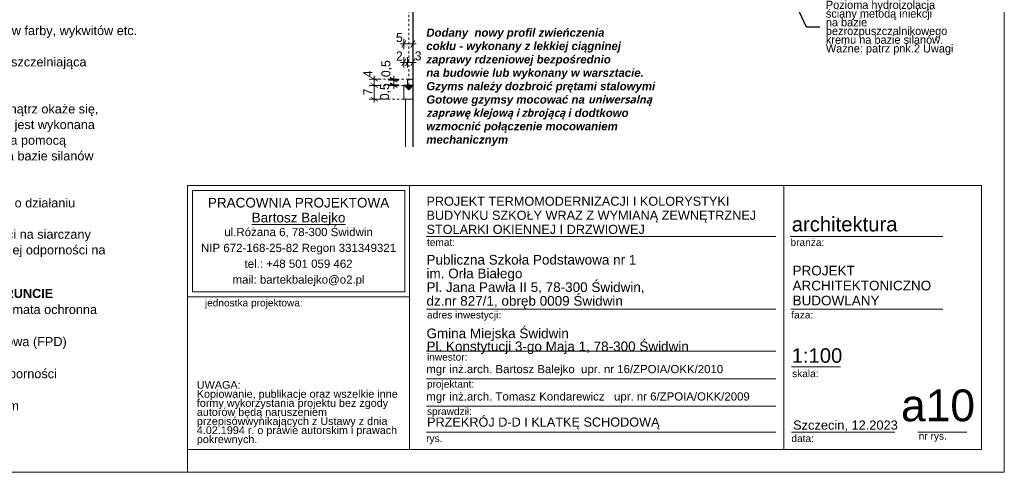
# Model space of a CAD drawing. Extents: x -396299 to -11759, y -15022 to 18278.
# Tile 122 of 205: x -152852 to -131154, y -15022 to -5062. Entities that reach past the tile are written whole.
import ezdxf

# ---------------------------------------------------------------- set-up
doc = ezdxf.new("R2010")
doc.units = 0
doc.header["$MEASUREMENT"] = 0
doc.linetypes.add('Hidden Line', pattern=[100, 50, -50])
doc.layers.add('Arch opisy', color=7, linetype='Continuous')
doc.layers.add('Arch wymiary', color=7, linetype='Continuous')
doc.layers.add('Arch opisy_Nr_Pióra__3', color=7, linetype='Continuous', lineweight=20, true_color=0xff6600)
for name, color, linetype, lineweight in [('Arch opisy_Nr_Pióra__5', 7, 'Continuous', 13), ('ARCH TABELA_Nr_Pióra__1', 7, 'Continuous', 25), ('ARCH TABELA_Nr_Pióra__21', 7, 'Continuous', 13), ('ARCH TABELA_Nr_Pióra__7', 7, 'Continuous', 13), ('Arch wymiary_Nr_Pióra__21', 7, 'Continuous', 13), ('Arch wymiary_Nr_Pióra__5', 7, 'Continuous', 13), ('INWENT.ŚCIANY_Nr_Pióra__1', 7, 'Continuous', 25), ('INWENT.ŚCIANY_Nr_Pióra__21', 7, 'Continuous', 13)]:
    doc.layers.add(name, color=color, linetype=linetype, lineweight=lineweight)
doc.styles.add('GENERATED_STYLE_1', font='txt')
doc.styles.add('GENERATED_STYLE_10', font='arial.ttf')
doc.styles.add('GENERATED_STYLE_3', font='txt')
doc.styles.add('GENERATED_STYLE_5', font='arial.ttf')
doc.styles.add('GENERATED_STYLE_6', font='arial.ttf')
doc.styles.add('GENERATED_STYLE_7', font='arial.ttf')
doc.styles.add('GENERATED_STYLE_8', font='arial.ttf')
doc.dimstyles.new('GENERATED_STYLE__11', dxfattribs={"dimtxt": 0.18, "dimasz": 109.44, "dimexe": 0.18, "dimexo": 0.0625, "dimgap": 0.09, "dimtad": 0, "dimtih": 1, "dimtoh": 1, "dimdec": 4, "dimzin": 0, "dimdsep": 46, "dimcen": 0.09, "dimadec": 0, "dimazin": 0, "dimtfac": 1, "dimtdec": 4, "dimtmove": 0, "dimatfit": 3, "dimldrblk": 'ARROWHEAD_11', "dimfxl": 0, "dimtolj": 1, "dimtzin": 0, "dimarcsym": 0})
doc.dimstyles.new('GENERATED_STYLE__3', dxfattribs={"dimtxt": 200, "dimasz": 114, "dimexe": 0.18, "dimexo": 0, "dimgap": 0.09, "dimtad": 1, "dimdec": 0, "dimlfac": 0.1, "dimzin": 0, "dimdsep": 46, "dimtxsty": 'GENERATED_STYLE_1', "dimblk": 'ARROWHEAD_2', "dimblk1": 'ARROWHEAD_2', "dimblk2": 'ARROWHEAD_2', "dimcen": 0.09, "dimclrd": 7, "dimclre": 7, "dimclrt": 7, "dimazin": 0, "dimtfac": 1, "dimtdec": 4, "dimtmove": 2, "dimatfit": 3, "dimfxl": 0, "dimtolj": 1, "dimtzin": 0, "dimarcsym": 0})
doc.dimstyles.new('GENERATED_STYLE__4', dxfattribs={"dimtxt": 200, "dimasz": 114, "dimexe": 0.18, "dimexo": 0, "dimgap": 0.09, "dimtad": 1, "dimdec": 0, "dimlfac": 0.1, "dimzin": 0, "dimdsep": 46, "dimtxsty": 'GENERATED_STYLE_1', "dimblk": 'ARROWHEAD_2', "dimblk1": 'ARROWHEAD_2', "dimblk2": 'ARROWHEAD_2', "dimcen": 0.09, "dimclrd": 7, "dimclre": 7, "dimclrt": 7, "dimazin": 0, "dimtfac": 1, "dimtdec": 4, "dimtmove": 0, "dimatfit": 3, "dimfxl": 0, "dimtolj": 1, "dimtzin": 0, "dimarcsym": 0})
doc.dimstyles.new('GENERATED_STYLE__5', dxfattribs={"dimtxt": 200, "dimasz": 114, "dimexe": 0.18, "dimexo": 0, "dimgap": 0.09, "dimtad": 1, "dimtih": 1, "dimtoh": 1, "dimdec": 0, "dimlfac": 0.1, "dimzin": 0, "dimdsep": 46, "dimtxsty": 'GENERATED_STYLE_1', "dimblk": 'ARROWHEAD_2', "dimblk1": 'ARROWHEAD_2', "dimblk2": 'ARROWHEAD_2', "dimcen": 0.09, "dimclrd": 7, "dimclre": 7, "dimclrt": 7, "dimazin": 0, "dimtfac": 1, "dimtdec": 4, "dimtmove": 0, "dimatfit": 3, "dimfxl": 0, "dimtolj": 1, "dimtzin": 0, "dimarcsym": 0})

# ---------------------------------------------------------------- blocks, each defined once
blk = doc.blocks.new('Linia_188', base_point=(-144278, -6602))
at = {"layer": 'Arch opisy_Nr_Pióra__3', "linetype": 'Continuous'}
blk.add_hatch(color=256, dxfattribs=at).paths.add_polyline_path([(-144278, -6602), (-144378, -6502), (-144178, -6502)], flags=0)
at = {"layer": 'Arch opisy_Nr_Pióra__3', "linetype": 'Hidden Line'}
blk.add_line((-144278, -6502), (-144278, -3928), dxfattribs=at)
at = {"layer": 'Arch opisy_Nr_Pióra__3', "linetype": 'Continuous'}
for p, q in [((-144278, -6602), (-144378, -6502)), ((-144378, -6502), (-144178, -6502)), ((-144278, -6602), (-144178, -6502))]:
    blk.add_line(p, q, dxfattribs=at)
blk = doc.blocks.new('*D751')
at = {"layer": 'Arch wymiary_Nr_Pióra__5', "linetype": 'Continuous'}
for p, q in [((-145113, -6469), (-144963, -6556)), ((-144925, -6512), (-145150, -6512)), ((-145038, -6812), (-145038, -6512)), ((-144925, -6812), (-145150, -6812)), ((-145113, -6769), (-144963, -6856)), ((-145038, -6886), (-145038, -6812))]:
    blk.add_line(p, q, dxfattribs=at)
at = {"layer": 'Arch wymiary_Nr_Pióra__21', "char_height": 200, "attachment_point": 7, "rotation": 90, "style": 'GENERATED_STYLE_1'}
for s, insert in [('{4}', (-145078, -6329)), ('{7}', (-145078, -6726))]:
    blk.add_mtext(s, dxfattribs=dict(at, insert=insert))
blk = doc.blocks.new('ARROWHEAD_2')
at = {"color": 0, "linetype": 'Continuous', "lineweight": 0}
for p, q in [((0, 0), (-1, 0)), ((-0.38, -0.66), (0.38, 0.66))]:
    blk.add_line(p, q, dxfattribs=at)
blk = doc.blocks.new('*D752')
at = {"layer": 'Arch wymiary_Nr_Pióra__5', "linetype": 'Continuous'}
for p, q in [((-144925, -6372), (-145150, -6372)), ((-144963, -6416), (-145113, -6329)), ((-145113, -6469), (-144963, -6556)), ((-145038, -6372), (-145038, -6299)), ((-145038, -6512), (-145038, -6372)), ((-144925, -6512), (-145150, -6512))]:
    blk.add_line(p, q, dxfattribs=at)
at = {"layer": 'Arch wymiary_Nr_Pióra__21', "char_height": 200, "attachment_point": 7, "rotation": 90, "style": 'GENERATED_STYLE_1'}
for s, insert in [('{4}', (-145078, -6329)), ('{7}', (-145078, -6726))]:
    blk.add_mtext(s, dxfattribs=dict(at, insert=insert))
blk = doc.blocks.new('*D753')
at = {"layer": 'Arch wymiary_Nr_Pióra__5', "linetype": 'Continuous'}
for p, q in [((-144497, -6492), (-144722, -6492)), ((-144685, -6449), (-144535, -6536)), ((-144535, -6556), (-144685, -6469)), ((-144610, -6492), (-144610, -6419)), ((-144610, -6512), (-144610, -6492)), ((-144497, -6512), (-144722, -6512)), ((-144610, -6586), (-144610, -6512))]:
    blk.add_line(p, q, dxfattribs=at)
at = {"layer": 'Arch wymiary_Nr_Pióra__21', "insert": (-144674, -6832), "char_height": 200, "attachment_point": 7, "rotation": 90, "style": 'GENERATED_STYLE_1'}
blk.add_mtext('{0,5}', dxfattribs=at)
blk = doc.blocks.new('*D754')
at = {"layer": 'Arch wymiary_Nr_Pióra__5', "linetype": 'Continuous'}
for p, q in [((-144497, -6372), (-144722, -6372)), ((-144497, -6392), (-144722, -6392)), ((-144685, -6329), (-144535, -6416)), ((-144535, -6436), (-144685, -6349)), ((-144610, -6372), (-144610, -6299)), ((-144610, -6392), (-144610, -6372)), ((-144610, -6466), (-144610, -6392))]:
    blk.add_line(p, q, dxfattribs=at)
at = {"layer": 'Arch wymiary_Nr_Pióra__21', "insert": (-144645, -6325), "char_height": 200, "attachment_point": 7, "rotation": 90, "style": 'GENERATED_STYLE_1'}
blk.add_mtext('{0,5}', dxfattribs=at)
blk = doc.blocks.new('*D755')
at = {"layer": 'Arch wymiary_Nr_Pióra__5', "linetype": 'Continuous'}
for p, q in [((-144462, -5596), (-144389, -5596)), ((-144346, -5521), (-144432, -5671)), ((-144389, -5709), (-144389, -5484)), ((-144389, -5596), (-144189, -5596)), ((-144232, -5671), (-144146, -5521)), ((-144189, -5709), (-144189, -5484)), ((-144189, -5596), (-144116, -5596))]:
    blk.add_line(p, q, dxfattribs=at)
at = {"layer": 'Arch wymiary_Nr_Pióra__21', "insert": (-144560, -5556), "char_height": 200, "attachment_point": 7, "style": 'GENERATED_STYLE_1'}
blk.add_mtext('{5}', dxfattribs=at)
blk = doc.blocks.new('*D756')
at = {"layer": 'Arch wymiary_Nr_Pióra__5', "linetype": 'Continuous'}
for p, q in [((-144462, -6001), (-144389, -6001)), ((-144346, -5926), (-144432, -6076)), ((-144389, -6114), (-144389, -5889)), ((-144389, -6001), (-144309, -6001)), ((-144266, -5926), (-144352, -6076)), ((-144309, -6114), (-144309, -5889))]:
    blk.add_line(p, q, dxfattribs=at)
at = {"layer": 'Arch wymiary_Nr_Pióra__21', "char_height": 200, "attachment_point": 7, "style": 'GENERATED_STYLE_1'}
for s, insert in [('{2}', (-144560, -5961)), ('{3}', (-144146, -5961))]:
    blk.add_mtext(s, dxfattribs=dict(at, insert=insert))
blk = doc.blocks.new('*D757')
at = {"layer": 'Arch wymiary_Nr_Pióra__5', "linetype": 'Continuous'}
for p, q in [((-144266, -5926), (-144352, -6076)), ((-144309, -6114), (-144309, -5889)), ((-144309, -6001), (-144189, -6001)), ((-144232, -6076), (-144146, -5926)), ((-144189, -6114), (-144189, -5889)), ((-144189, -6001), (-144116, -6001))]:
    blk.add_line(p, q, dxfattribs=at)
at = {"layer": 'Arch wymiary_Nr_Pióra__21', "char_height": 200, "attachment_point": 7, "style": 'GENERATED_STYLE_1'}
for s, insert in [('{2}', (-144560, -5961)), ('{3}', (-144146, -5961))]:
    blk.add_mtext(s, dxfattribs=dict(at, insert=insert))
blk = doc.blocks.new('ARROWHEAD_11')
at = {"color": 0, "linetype": 'Continuous', "lineweight": 0}
blk.add_line((0, 0), (-1, 0), dxfattribs=at)
at = {"color": 0, "linetype": 'Continuous', "lineweight": 0, "const_width": 0.25, "flags": 128}
blk.add_lwpolyline([(-0.125, 0, 1), (0.125, 0, 1)], format="xyb", close=True, dxfattribs=at)

msp = doc.modelspace()

# ---------------------------------------------------------------- linework, layer by layer
at = {"layer": 'Arch opisy_Nr_Pióra__3', "linetype": 'Hidden Line'}
for p, q in [((-145037.6, -6372.4), (-144188.9, -6372.4)), ((-145037.6, -6512.4), (-144388.9, -6512.4)), ((-145037.6, -6812.4), (-144388.9, -6812.4))]:
    msp.add_line(p, q, dxfattribs=at)
at = {"layer": 'ARCH TABELA_Nr_Pióra__21', "linetype": 'Continuous'}
for p, q in [((-131153.6, 14678.4), (-131153.6, -15021.6)), ((-149153.6, -8710.5), (-131653.6, -8710.5)), ((-149153.6, -8710.5), (-144260, -8710.5)), ((-149153.6, -11157.3), (-149153.6, -8710.5)), ((-149153.6, -14521.6), (-149153.6, -8710.5)), ((-149047.2, -11050.9), (-149047.2, -8816.9)), ((-149047.2, -8816.9), (-144366.4, -8816.9)), ((-144366.4, -11050.9), (-144366.4, -8816.9)), ((-144260, -8710.5), (-144260, -14521.6)), ((-144260, -11157.3), (-144260, -8710.5)), ((-136015.3, -8710.5), (-136015.3, -14521.6)), ((-131653.6, -8710.5), (-131653.6, -14521.6)), ((-144260, -14521.6), (-144260, -9110.5)), ((-143887.7, -9831.1), (-136187.9, -9831.1)), ((-135876, -9831.1), (-132508.7, -9831.1)), ((-149047.2, -11050.9), (-144366.4, -11050.9)), ((-149153.6, -11157.3), (-144260, -11157.3)), ((-143887.7, -11431.6), (-136187.9, -11431.6)), ((-135858.5, -11431.6), (-132508.7, -11431.6)), ((-143887.7, -12359.6), (-136187.9, -12359.6)), ((-135846.7, -12703.8), (-134767.1, -12703.8)), ((-143887.7, -12962), (-136187.9, -12962)), ((-143887.7, -13564.3), (-136187.9, -13564.3)), ((-143887.7, -14139.2), (-136187.9, -14139.2)), ((-135846.7, -14139.2), (-133564.9, -14139.2)), ((-133056.3, -14139.2), (-131976.6, -14139.2)), ((-149153.6, -14521.6), (-144260, -14521.6)), ((-149153.6, -15021.6), (-149153.6, -14521.6)), ((-149153.6, -15021.6), (-149153.6, -14521.6)), ((-149153.6, -15021.6), (-149153.6, -14521.6)), ((-131653.6, -14521.6), (-144260, -14521.6)), ((-131153.6, -15021.6), (-172953.6, -15021.6))]:
    msp.add_line(p, q, dxfattribs=at)
at = {"layer": 'INWENT.ŚCIANY_Nr_Pióra__1', "linetype": 'Continuous'}
msp.add_line((-144188.9, -4215), (-144188.9, -7858.8), dxfattribs=at)
at = {"layer": 'INWENT.ŚCIANY_Nr_Pióra__21', "linetype": 'Continuous'}
for p, q in [((-144308.9, -6492.4), (-144388.9, -6512.4)), ((-144188.9, -6372.4), (-144308.9, -6392.4)), ((-144308.9, -6392.4), (-144308.9, -6492.4)), ((-144388.9, -6512.4), (-144388.9, -6812.4)), ((-144388.9, -6812.4), (-144188.9, -6812.4)), ((-144348.9, -6812.4), (-144348.9, -7858.8))]:
    msp.add_line(p, q, dxfattribs=at)

# ---------------------------------------------------------------- block references
at = {"layer": 'Arch opisy', "color": 30, "linetype": 'Hidden Line', "lineweight": 20, "true_color": 0xff6600}
msp.add_blockref('Linia_188', (-144278.2, -6602), dxfattribs=at)

# ---------------------------------------------------------------- texts
at = {"layer": 'Arch opisy_Nr_Pióra__3', "linetype": 'Continuous', "insert": (-135085.6, -5240.8), "char_height": 180, "width": 3422.12, "attachment_point": 4, "line_spacing_factor": 0.638949, "style": 'GENERATED_STYLE_3'}
msp.add_mtext('{Pozioma hydroizolacja\\Pściany metodą iniekcji\\Pna bazie bezrozpuszczalnikowego \\Pkremu na bazie silanów.\\PWażne: patrz pnk.2 Uwagi}', dxfattribs=at)
at = {"layer": 'Arch opisy_Nr_Pióra__5', "linetype": 'Continuous', "attachment_point": 1}
for s, insert, char_height, width, line_spacing_factor, style in [('\\A1;{\\fArial|b1|i0|c0|p38;S5 - ŚCIANA FUNDAMENTOWA\\P\\fArial|b0|i0|c0|p38;      - wysokowytrzymała, trójwarstwowa kubełkowa mata ochronna \\P        z funkcją oddzielającą\\P      - elastyczna polimerowa powłoka grubowarstwowa (FPD)\\P      - wodoszczelna szpachlówka uszczelniająca\\P      - mineralny szlam uszczelniający o wysokiej odporności \\P        na siarczany\\P      - powłoka gruntująca o działaniu wzmacniającym\\P      - istniejąca kamienna ściana fundamentowa\\P        a) kamień należy oczyścić z istniejących warstw farby, wykwitów etc.\\P        b) usunąć istniejące spoiny\\P c) przestrzeń po spoinach wypełnić szpachlówka uszczelniająca \\P     o wysokiej odporności na siarczany\\PUWAGA:\\PJeżeli przy odkryciu ściany fundamentowej od wewnątrz okaże się,\\Pże kamień jest tylko warstwą licową a reszta ściany jest wykonana \\Pz cegły należy dół ściany odciąć izolacją poziomą za pomocą \\Piniekcji na bazie bezrozpuszczalnikowego kremu na bazie silanów\\PPionowe izolacje należy ułożyć następująco:\\H1.211654x; \\P\\H0.825318x;      - ceglana ściana fundamentowa\\P- bezrozpuszczalnikowy koncentrat krzemionkujący o działaniu\\P  wzmacniającym\\P\\fCalibri|b0|i0|c0|p34;\\H0.857143x;- \\fArial|b0|i0|c0|p38;\\H1.166667x;szpachlówka uszczelniająca o wysokiej odporności na siarczany\\P- sztywny, mineralny szlam uszczelniający o wysokiej odporności na \\P  siarczany }', (-159376.5, -2097.6), 200, 9728.552, 1.034041, 'GENERATED_STYLE_8'), ('\\A1;{\\fArial|b1|i1|c0|p38;Dodany  nowy profil zwieńczenia\\Pcokłu - wykonany z lekkiej ciągninej\\Pzaprawy rdzeniowej bezpośrednio\\Pna budowie lub wykonany w warsztacie.\\PGzyms należy dozbroić prętami stalowymi\\PGotowe gzymsy mocować na \\fSegoe UI|b1|i1|c0|p34;\\H0.971429x;uniwersalną zaprawę klejową i zbrojącą\\fArial|b1|i1|c0|p38;\\H1.029412x; i dodtkowo\\Pwzmocnić połączenie mocowaniem mechanicznym}', (-143891, -5255.8), 180, 5394.216, 0.980737, 'GENERATED_STYLE_10'), ('\\A1;{\\fArial|b1|i0|c0|p38;S5b - ŚCIANA MUROWANA ZAGŁĘBIONA W GRUNCIE\\P\\fArial|b0|i0|c0|p38;      - wysokowytrzymała, trójwarstwowa kubełkowa mata ochronna \\P        z funkcją oddzielającą\\P      - elastyczna polimerowa powłoka grubowarstwowa (FPD)\\P      - wodoszczelna szpachlówka uszczelniająca\\P      - mineralny szlam uszczelniający o wysokiej odporności \\P        na siarczany\\P      - powłoka gruntująca o działaniu wzmacniającym\\P      - istniejąca ceglana ściana fundamentowa }', (-159376.5, -10985.9), 200, 9728.552, 1.059219, 'GENERATED_STYLE_8')]:
    msp.add_mtext(s, dxfattribs=dict(at, insert=insert, char_height=char_height, width=width, line_spacing_factor=line_spacing_factor, style=style))
at = {"layer": 'ARCH TABELA_Nr_Pióra__1', "linetype": 'Continuous', "style": 'GENERATED_STYLE_5'}
for s, insert, char_height, attachment_point, line_spacing_factor in [('{PROJEKT \\PARCHITEKTONICZNO\\PBUDOWLANY}', (-135819.9, -10476.8), 212.84, 1, 0.9285), ('{Gmina Miejska Świdwin\\PPl. Konstytucji 3-go Maja 1, 78-300 Świdwin}', (-143887.7, -12420.9), 212.766, 7, 0.807442)]:
    msp.add_mtext(s, dxfattribs=dict(at, insert=insert, char_height=char_height, attachment_point=attachment_point, line_spacing_factor=line_spacing_factor))
at = {"layer": 'ARCH TABELA_Nr_Pióra__7', "linetype": 'Continuous'}
for s, insert, char_height, attachment_point, line_spacing_factor, style in [('{PROJEKT TERMOMODERNIZACJI I KOLORYSTYKI\\PBUDYNKU SZKOŁY WRAZ Z WYMIANĄ ZEWNĘTRZNEJ \\PSTOLARKI OKIENNEJ I DRZWIOWEJ }', (-143887.7, -9778.3), 200, 7, 0.928963, 'GENERATED_STYLE_7'), ('{PRACOWNIA PROJEKTOWA\\P\\LBartosz Balejko}', (-146706.8, -8981.8), 212.766, 2, 0.926719, 'GENERATED_STYLE_6'), ('{Publiczna Szkoła Podstawowa nr 1\\Pim. Orła Białego\\PPl. Jana Pawła II 5, 78-300 Świdwin, \\Pdz.nr 827/1, obręb 0009 Świdwin}', (-143887.7, -11419.9), 212.766, 7, 0.850494, 'GENERATED_STYLE_5')]:
    msp.add_mtext(s, dxfattribs=dict(at, insert=insert, char_height=char_height, attachment_point=attachment_point, line_spacing_factor=line_spacing_factor, style=style))
for s, insert, char_height, attachment_point, style in [('{architektura}', (-135837.3, -9401.5), 319.16, 1, 'GENERATED_STYLE_5'), ('{temat:}', (-143877.1, -9879.9), 159.58, 1, 'GENERATED_STYLE_5'), ('{branża:}', (-135864.2, -9879.9), 159.58, 1, 'GENERATED_STYLE_5'), ('{jednostka projektowa:}', (-148770.7, -11211.9), 159.58, 1, 'GENERATED_STYLE_5'), ('{adres inwestycji:}', (-143877.1, -11476.6), 159.58, 1, 'GENERATED_STYLE_5'), ('{faza:}', (-135846.7, -11476.6), 159.58, 1, 'GENERATED_STYLE_5'), ('{1:100}', (-135839.4, -12292.6), 319.16, 1, 'GENERATED_STYLE_5'), ('{inwestor:}', (-143877.1, -12404.6), 159.58, 1, 'GENERATED_STYLE_5'), ('{mgr inż.arch. Bartosz Balejko  upr. nr 16/ZPOIA/OKK/2010}', (-143890, -12660.1), 180, 1, 'GENERATED_STYLE_5'), ('{skala:}', (-135829.1, -12768.1), 159.58, 1, 'GENERATED_STYLE_5'), ('{projektant:}', (-143877.1, -12998.5), 159.58, 1, 'GENERATED_STYLE_5'), ('{mgr inż.arch. Tomasz Kondarewicz   upr. nr 6/ZPOIA/OKK/2009}', (-143890, -13262.5), 180, 1, 'GENERATED_STYLE_5'), ('{a10}', (-131798.8, -13199.2), 700, 3, 'GENERATED_STYLE_5'), ('{sprawdził:}', (-143877.1, -13600.8), 159.58, 1, 'GENERATED_STYLE_5'), ('{PRZEKRÓJ D-D I KLATKĘ SCHODOWĄ}', (-143874, -13816.3), 200, 1, 'GENERATED_STYLE_7'), ('{Szczecin, 12.2023}', (-135808.1, -13881.9), 202.128, 1, 'GENERATED_STYLE_5'), ('{rys.}', (-143895, -14196.4), 159.58, 1, 'GENERATED_STYLE_5'), ('{data:}', (-135845.3, -14196.4), 159.58, 1, 'GENERATED_STYLE_5'), ('{nr rys.}', (-133038.6, -14143), 159.58, 1, 'GENERATED_STYLE_5')]:
    msp.add_mtext(s, dxfattribs=dict(at, insert=insert, char_height=char_height, attachment_point=attachment_point, style=style))
at = {"layer": 'ARCH TABELA_Nr_Pióra__7', "linetype": 'Continuous', "style": 'GENERATED_STYLE_5'}
for s, insert, char_height, width, attachment_point, line_spacing_factor in [('{ul.Różana 6, 78-300 Świdwin\\PNIP 672-168-25-82 Regon 331349321\\Ptel.: +48 501 059 462\\Pmail: bartekbalejko@o2.pl}', (-146706.8, -9643.7), 180.852, 7974.447, 2, 1.156383), ('{UWAGA:\\PKopiowanie, publikacje oraz wszelkie inne formy wykorzystania projektu bez zgody autorów będą naruszeniem przepisówwynikających z Ustawy z dnia 4.02.1994 r. o prawie autorskim i prawach pokrewnych.}', (-148948.5, -13011.9), 170.2128, 4483.408, 1, 0.703415)]:
    msp.add_mtext(s, dxfattribs=dict(at, insert=insert, char_height=char_height, width=width, attachment_point=attachment_point, line_spacing_factor=line_spacing_factor))

# ---------------------------------------------------------------- dimensions: what is measured, and where the dimension line sits
at = {"layer": 'Arch wymiary', "linetype": 'Continuous'}
for base, p1, p2, text, picture, middle in [((-144388.9, -5596.3), (-144388.9, -6512.4), (-144188.9, -6372.4), '5', '*D755', (-144484.4, -5456.3)), ((-144388.9, -6001.3), (-144388.9, -6512.4), (-144308.9, -6492.4), '2', '*D756', (-144484.4, -5861.3)), ((-144388.9, -6001.3), (-144308.9, -6492.4), (-144188.9, -6372.4), '3', '*D757', (-144069.7, -5861.3))]:
    dim = msp.add_linear_dim(base=base, p1=p1, p2=p2, text=text, dimstyle='GENERATED_STYLE__5', dxfattribs=at)
    dim.commit()
    dim.dimension.update_dxf_attribs({"geometry": picture, "text_midpoint": middle})
for base, p1, p2, text, dimstyle, picture, middle in [((-144609.5, -6392.4), (-144308.9, -6392.4), (-144188.9, -6372.4), '0,5', 'GENERATED_STYLE__3', '*D754', (-144744.5, -6134.6)), ((-145037.6, -6812.4), (-144388.9, -6812.4), (-144388.9, -6512.4), '7', 'GENERATED_STYLE__4', '*D751', (-145177.6, -6650.5)), ((-145037.6, -6812.4), (-144388.9, -6512.4), (-144188.9, -6372.4), '4', 'GENERATED_STYLE__4', '*D752', (-145177.6, -6253.2)), ((-144609.5, -6512.4), (-144388.9, -6512.4), (-144308.9, -6492.4), '0,5', 'GENERATED_STYLE__3', '*D753', (-144774.2, -6642.2))]:
    dim = msp.add_linear_dim(base=base, p1=p1, p2=p2, angle=90, text=text, dimstyle=dimstyle, dxfattribs=at)
    dim.commit()
    dim.dimension.update_dxf_attribs({"geometry": picture, "text_midpoint": middle})

# ---------------------------------------------------------------- leaders
at = {"layer": 'Arch opisy_Nr_Pióra__3', "linetype": 'Continuous', "annotation_type": 0, "has_hookline": 1, "hookline_direction": 1, "text_width": 3360}
msp.add_leader([(-136318, -3507.5), (-135522.8, -5215), (-135219.7, -5215)], dimstyle='GENERATED_STYLE__11', dxfattribs=at)

doc.saveas('drawing.dxf')
